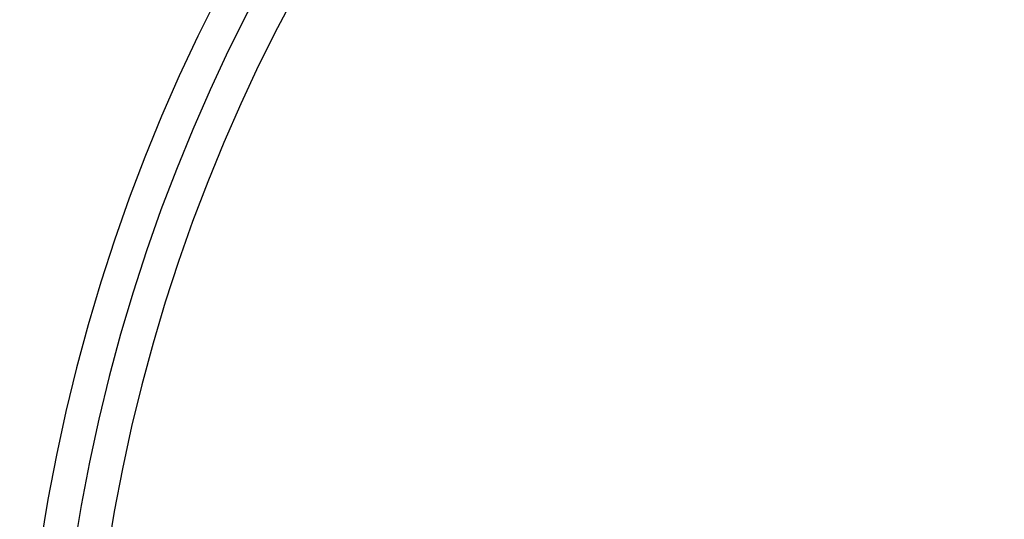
# Model space of a CAD drawing. Header units: millimetres. Extents: x -376 to 374, y -384 to 366.
# Tile 9 of 18: x -376 to -171, y 53 to 157. Entities that reach past the tile are written whole.
import ezdxf

# ---------------------------------------------------------------- set-up
doc = ezdxf.new("R2010")
doc.units = ezdxf.units.MM
doc.header["$MEASUREMENT"] = 0
doc.layers.add('Soround table top', color=7, linetype='Continuous', true_color=0x4c7c50)

msp = doc.modelspace()

# ---------------------------------------------------------------- linework, layer by layer
at = {"layer": 'Soround table top'}
for centre, radius in [((-0.78, -9.05, 376.9), 375), ((-0.78, -9.05, 371.9), 375), ((-0.78, -9.05, 374.4), 375), ((-0.78, -9.05, 371.9), 375), ((-0.78, -9.05, 376.9), 375), ((-0.78, -9.05, 383.9), 368), ((-0.78, -9.05, 390.9), 361), ((-0.78, -9.05, 390.9), 361)]:
    msp.add_arc(centre, radius, 0, 180, dxfattribs=at)

doc.saveas('drawing.dxf')
